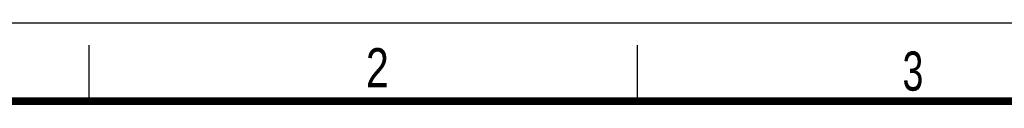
# Model space of a CAD drawing. Header units: millimetres. Extents: x 0 to 210, y 0 to 297.
# Tile 5 of 6: x 50 to 138, y 290 to 297. Entities that reach past the tile are written whole.
import ezdxf

# ---------------------------------------------------------------- set-up
doc = ezdxf.new("R2010")
doc.units = ezdxf.units.MM
doc.header["$LTSCALE"] = 19.36
doc.layers.get('0').update_dxf_attribs({"linetype": 'CONTINUOUS'})
doc.styles.add('TEXTSTYLE_2', font='txt', dxfattribs={"width": 0.75})

msp = doc.modelspace()

# ---------------------------------------------------------------- linework, layer by layer
at = {"color": 2, "linetype": 'CONTINUOUS'}
for p, q in [((0, 297), (210, 297)), ((56, 290), (56, 295)), ((105, 290), (105, 295))]:
    msp.add_line(p, q, dxfattribs=at)
at = {"color": 7, "linetype": 'CONTINUOUS', "const_width": 0.7}
msp.add_lwpolyline([(7, 290), (203, 290)], dxfattribs=at)

# ---------------------------------------------------------------- texts
at = {"color": 5, "linetype": 'CONTINUOUS', "style": 'TEXTSTYLE_2'}
for s, width, p in [('2', 0.785714, (80.731, 291.24)), ('3', 0.714286, (128.684, 290.943))]:
    msp.add_text(s, height=3.5, dxfattribs=dict(at, width=width)).set_placement(p)

doc.saveas('drawing.dxf')
